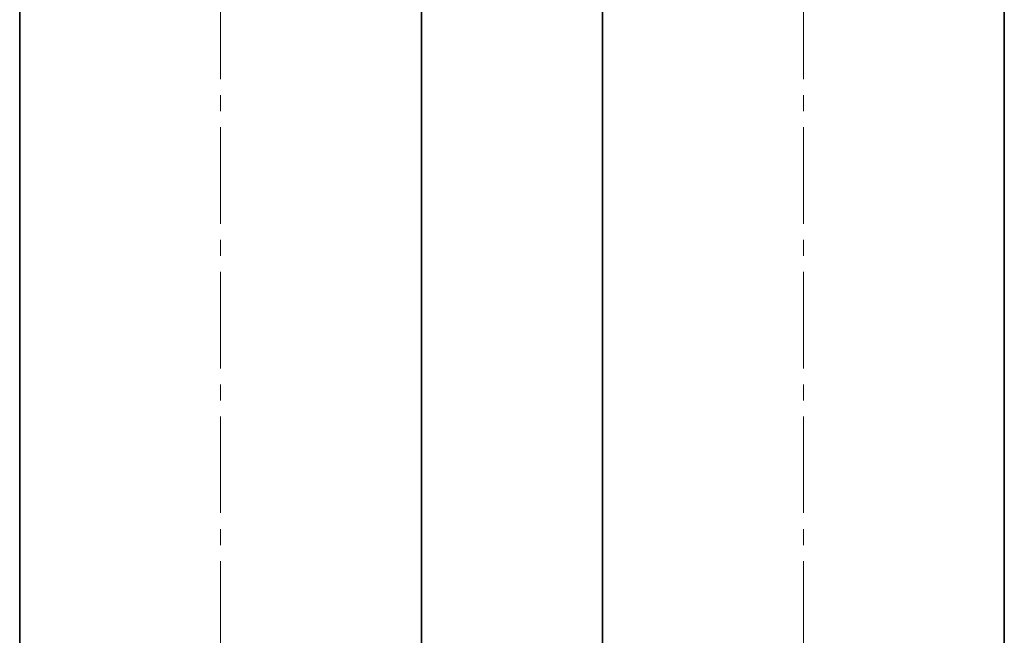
# Model space of a CAD drawing. Header units: millimetres. Extents: x -14862 to 14862, y -10512 to 10512.
# Tile 10 of 199: x -10854 to -10364, y -671 to -365. Entities that reach past the tile are written whole.
import ezdxf

# ---------------------------------------------------------------- set-up
doc = ezdxf.new("R2010")
doc.units = ezdxf.units.MM
doc.header["$LTSCALE"] = 4
doc.linetypes.add('点画线', pattern=[18, 12, -2, 2, -2])
doc.layers.add('中心线层', color=1, linetype='点画线', lineweight=18)
doc.layers.add('几何体', color=7, linetype='Continuous', lineweight=35)

msp = doc.modelspace()

# ---------------------------------------------------------------- linework, layer by layer
at = {"layer": '中心线层'}
for p, q in [((-10753.859, -58.603), (-10753.859, -2808.181)), ((-10463.859, -58.603), (-10463.859, -2808.181))]:
    msp.add_line(p, q, dxfattribs=at)
at = {"layer": '几何体'}
for p, q in [((-10853.86, -270.88), (-10853.86, -2670.88)), ((-10653.859, -2670.88), (-10653.859, -270.88)), ((-10563.86, -270.88), (-10563.86, -2670.88)), ((-10363.859, -2670.88), (-10363.859, -270.88))]:
    msp.add_line(p, q, dxfattribs=at)

doc.saveas('drawing.dxf')
